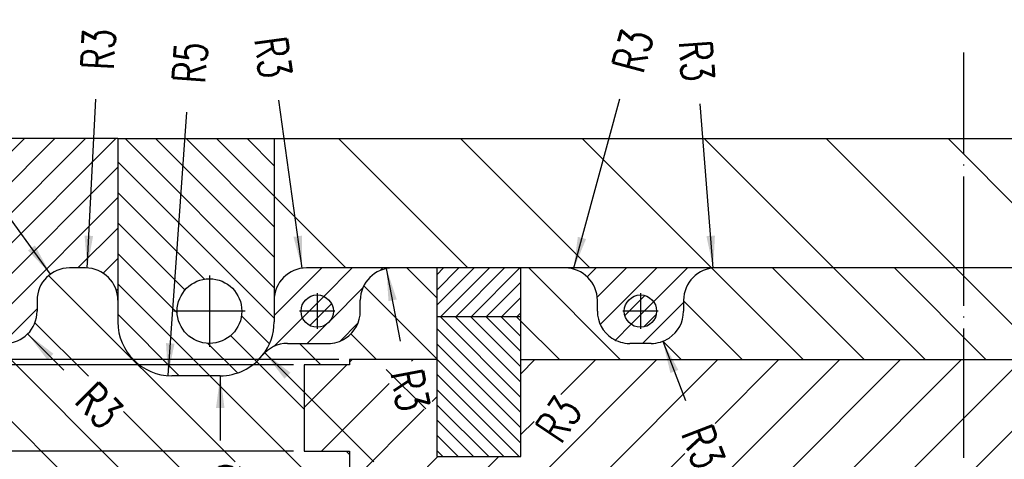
# Model space of a CAD drawing. Header units: inches. Extents: x 0 to 841, y 0 to 594.
# Tile 7 of 13: x 194 to 286, y 380 to 421. Entities that reach past the tile are written whole.
import ezdxf

# ---------------------------------------------------------------- set-up
doc = ezdxf.new("R2010")
doc.units = ezdxf.units.IN
doc.linetypes.add('DOT_CENTER', pattern=[14, 12, -1, 0, -1])
doc.linetypes.add('PHANTOM', pattern=[13, 10, -1, 0, -1, 0, -1])
doc.layers.add('1', color=7, linetype='Continuous')
doc.styles.add('CONVERTER_11', font='txt.shx', dxfattribs={"width": 0.63})
doc.styles.add('CONVERTER_15', font='txt.shx', dxfattribs={"width": 0.72})
doc.dimstyles.new('ME10_DIM_53', dxfattribs={"dimtxt": 3, "dimasz": 3, "dimexe": 2, "dimexo": 0, "dimgap": 2, "dimtad": 0, "dimdsep": 46, "dimtxsty": 'CONVERTER_15', "dimsah": 1, "dimcen": 0.09, "dimclrd": 2, "dimclre": 2, "dimclrt": 3, "dimadec": 0, "dimazin": 0, "dimtfac": 1, "dimtdec": 4, "dimtix": 1, "dimtmove": 0, "dimatfit": 3, "dimfxl": 1, "dimtolj": 1, "dimtzin": 0, "dimarcsym": 0})
doc.dimstyles.new('ME10_DIM_68', dxfattribs={"dimtxt": 3, "dimasz": 2.5, "dimexe": 2, "dimexo": 1, "dimgap": 1, "dimtad": 1, "dimdsep": 46, "dimtxsty": 'CONVERTER_11', "dimsah": 1, "dimcen": 0.09, "dimclrd": 3, "dimclre": 3, "dimclrt": 3, "dimadec": 0, "dimazin": 0, "dimtfac": 1, "dimtdec": 4, "dimtix": 1, "dimtmove": 0, "dimatfit": 3, "dimfxl": 1, "dimtolj": 1, "dimtzin": 0, "dimarcsym": 0})
doc.dimstyles.new('ME10_DIM_69', dxfattribs={"dimtxt": 3, "dimasz": 2.5, "dimexe": 2, "dimexo": 1, "dimgap": 1, "dimtad": 1, "dimdsep": 46, "dimtxsty": 'CONVERTER_11', "dimsah": 1, "dimcen": 0.09, "dimclrd": 3, "dimclre": 3, "dimclrt": 3, "dimadec": 0, "dimazin": 0, "dimtfac": 1, "dimtdec": 4, "dimtix": 1, "dimtmove": 0, "dimatfit": 3, "dimfxl": 1, "dimtolj": 1, "dimtzin": 0, "dimarcsym": 0})
doc.dimstyles.new('ME10_DIM_70', dxfattribs={"dimtxt": 3, "dimasz": 2.5, "dimexe": 2, "dimexo": 1, "dimgap": 1, "dimtad": 1, "dimdsep": 46, "dimtxsty": 'CONVERTER_11', "dimsah": 1, "dimcen": 0.09, "dimclrd": 3, "dimclre": 3, "dimclrt": 3, "dimadec": 0, "dimazin": 0, "dimtfac": 1, "dimtdec": 4, "dimtix": 1, "dimtmove": 0, "dimatfit": 3, "dimfxl": 1, "dimtolj": 1, "dimtzin": 0, "dimarcsym": 0})
pattern_1 = [(45, (0, 0), (-0.7071068, 0.7071068), [])]
pattern_2 = [(45, (0, 0), (-1.4142136, 1.4142136), [])]

# ---------------------------------------------------------------- blocks, each defined once
blk = doc.blocks.new('*D55')
at = {"layer": '1', "color": 2, "linetype": 'Continuous'}
for p, q in [((323.008, 393.192), (318.231, 393.192)), ((320.231, 393.192), (320.231, 379.01)), ((320.231, 368.47), (320.231, 323.692)), ((281.908, 323.692), (322.231, 323.692))]:
    blk.add_line(p, q, dxfattribs=at)
at = {"layer": '1', "color": 2}
for points in [[(320.626, 390.192), (319.836, 390.192), (320.231, 393.192)], [(319.836, 326.692), (320.626, 326.692), (320.231, 323.692)]]:
    blk.add_solid(points, dxfattribs=at)
at = {"layer": '1', "color": 3, "insert": (321.731, 370.47), "char_height": 3, "attachment_point": 7, "rotation": 90, "line_spacing_factor": 0.60024, "style": 'CONVERTER_15'}
blk.add_mtext('69.5', dxfattribs=at)
blk = doc.blocks.new('*D70')
at = {"layer": '1', "color": 3, "linetype": 'Continuous'}
for p, q in [((219.708, 380.692), (97.707, 380.692)), ((99.707, 380.692), (99.707, 323.692)), ((280.908, 323.692), (97.707, 323.692))]:
    blk.add_line(p, q, dxfattribs=at)
at = {"layer": '1', "color": 3}
for points in [[(100.036, 378.192), (99.378, 378.192), (99.707, 380.692)], [(99.378, 326.192), (100.036, 326.192), (99.707, 323.692)]]:
    blk.add_solid(points, dxfattribs=at)
at = {"layer": '1', "color": 3, "insert": (98.707, 350.617), "char_height": 3, "attachment_point": 7, "rotation": 90, "line_spacing_factor": 0.60024, "style": 'CONVERTER_11'}
blk.add_mtext('57', dxfattribs=at)
blk = doc.blocks.new('*D71')
at = {"layer": '1', "color": 3, "linetype": 'Continuous'}
for p, q in [((219.708, 388.692), (88.174, 388.692)), ((90.174, 388.692), (90.174, 323.692)), ((280.908, 323.692), (88.174, 323.692))]:
    blk.add_line(p, q, dxfattribs=at)
at = {"layer": '1', "color": 3}
for points in [[(90.503, 386.192), (89.845, 386.192), (90.174, 388.692)], [(89.845, 326.192), (90.503, 326.192), (90.174, 323.692)]]:
    blk.add_solid(points, dxfattribs=at)
at = {"layer": '1', "color": 3, "insert": (89.174, 354.617), "char_height": 3, "attachment_point": 7, "rotation": 90, "line_spacing_factor": 0.60024, "style": 'CONVERTER_11'}
blk.add_mtext('65', dxfattribs=at)
blk = doc.blocks.new('*D72')
at = {"layer": '1', "color": 3, "linetype": 'Continuous'}
for p, q in [((223.908, 389.192), (78.775, 389.192)), ((80.775, 389.192), (80.775, 323.692)), ((128.908, 323.692), (78.775, 323.692))]:
    blk.add_line(p, q, dxfattribs=at)
at = {"layer": '1', "color": 3}
for points in [[(81.104, 386.692), (80.446, 386.692), (80.775, 389.192)], [(80.446, 326.192), (81.104, 326.192), (80.775, 323.692)]]:
    blk.add_solid(points, dxfattribs=at)
at = {"layer": '1', "color": 3, "insert": (79.775, 353.581), "char_height": 3, "attachment_point": 7, "rotation": 90, "line_spacing_factor": 0.60024, "style": 'CONVERTER_11'}
blk.add_mtext('65.5', dxfattribs=at)
blk = doc.blocks.new('*D77')
at = {"layer": '1', "color": 3, "linetype": 'Continuous'}
blk.add_line((253.982, 390.891), (256.082, 385.413), dxfattribs=at)
at = {"layer": '1', "color": 3}
blk.add_solid([(255.425, 388.231), (254.687, 387.949), (253.982, 390.891)], dxfattribs=at)
at = {"layer": '1', "color": 3, "insert": (255.655, 382.336), "char_height": 3, "attachment_point": 7, "rotation": 290.97831, "line_spacing_factor": 0.60024, "style": 'CONVERTER_15'}
blk.add_mtext('\\C3;R\\C3;3', dxfattribs=at)
blk = doc.blocks.new('*D78')
at = {"layer": '1', "color": 3, "insert": (244.54, 381.263), "char_height": 3, "attachment_point": 7, "rotation": 56.70831, "line_spacing_factor": 0.60024, "style": 'CONVERTER_15'}
blk.add_mtext('\\C3;R\\C3;3', dxfattribs=at)
blk = doc.blocks.new('*D79')
at = {"layer": '1', "color": 3, "linetype": 'Continuous'}
blk.add_line((258.667, 397.683), (257.438, 412.931), dxfattribs=at)
at = {"layer": '1', "color": 3}
blk.add_solid([(258.032, 400.641), (258.82, 400.705), (258.667, 397.683)], dxfattribs=at)
at = {"layer": '1', "color": 3, "insert": (255.469, 418.692), "char_height": 3, "attachment_point": 7, "rotation": 274.60663, "line_spacing_factor": 0.60024, "style": 'CONVERTER_15'}
blk.add_mtext('\\C3;R\\C3;3', dxfattribs=at)
blk = doc.blocks.new('*D80')
at = {"layer": '1', "color": 3, "linetype": 'Continuous'}
blk.add_line((245.694, 397.587), (249.989, 413.388), dxfattribs=at)
at = {"layer": '1', "color": 3}
blk.add_solid([(246.1, 400.586), (246.862, 400.379), (245.694, 397.587)], dxfattribs=at)
at = {"layer": '1', "color": 3, "insert": (252.149, 415.62), "char_height": 3, "attachment_point": 7, "rotation": 74.79649, "line_spacing_factor": 0.60024, "style": 'CONVERTER_15'}
blk.add_mtext('\\C3;R\\C3;3', dxfattribs=at)
blk = doc.blocks.new('*D81')
at = {"layer": '1', "color": 3, "linetype": 'Continuous'}
blk.add_line((229.645, 390.899), (228.335, 397.637), dxfattribs=at)
at = {"layer": '1', "color": 3}
blk.add_solid([(229.295, 394.768), (228.52, 394.617), (228.335, 397.637)], dxfattribs=at)
at = {"layer": '1', "color": 3, "insert": (228.691, 387.943), "char_height": 3, "attachment_point": 7, "rotation": 280.99913, "line_spacing_factor": 0.60024, "style": 'CONVERTER_15'}
blk.add_mtext('\\C3;R\\C3;3', dxfattribs=at)
blk = doc.blocks.new('*D82')
at = {"layer": '1', "color": 3, "linetype": 'Continuous'}
blk.add_line((227.152, 379.693), (217.031, 389.814), dxfattribs=at)
at = {"layer": '1', "color": 3}
blk.add_solid([(219.432, 387.972), (218.873, 387.413), (217.031, 389.814)], dxfattribs=at)
at = {"layer": '1', "color": 3, "insert": (228.015, 376.709), "char_height": 3, "attachment_point": 7, "rotation": 315, "line_spacing_factor": 0.60024, "style": 'CONVERTER_15'}
blk.add_mtext('\\C3;R\\C3;3', dxfattribs=at)
blk = doc.blocks.new('*D83')
at = {"layer": '1', "color": 3, "linetype": 'Continuous'}
blk.add_line((212.908, 387.692), (212.908, 381.694), dxfattribs=at)
at = {"layer": '1', "color": 3}
blk.add_solid([(213.303, 384.692), (212.513, 384.692), (212.908, 387.692)], dxfattribs=at)
at = {"layer": '1', "color": 3, "insert": (214.408, 375.794), "char_height": 3, "attachment_point": 7, "rotation": 90, "line_spacing_factor": 0.60024, "style": 'CONVERTER_15'}
blk.add_mtext('\\C3;R\\C3;5', dxfattribs=at)
blk = doc.blocks.new('*D84')
at = {"layer": '1', "color": 3, "linetype": 'Continuous'}
blk.add_line((220.5, 397.665), (218.36, 413.268), dxfattribs=at)
at = {"layer": '1', "color": 3}
blk.add_solid([(219.701, 400.583), (220.484, 400.69), (220.5, 397.665)], dxfattribs=at)
at = {"layer": '1', "color": 3, "insert": (216.072, 418.91), "char_height": 3, "attachment_point": 7, "rotation": 277.80921, "line_spacing_factor": 0.60024, "style": 'CONVERTER_15'}
blk.add_mtext('\\C3;R\\C3;3', dxfattribs=at)
blk = doc.blocks.new('*D85')
at = {"layer": '1', "color": 3, "linetype": 'Continuous'}
blk.add_line((209.785, 412.141), (208.055, 387.705), dxfattribs=at)
at = {"layer": '1', "color": 3}
blk.add_solid([(207.873, 390.725), (208.66, 390.669), (208.055, 387.705)], dxfattribs=at)
at = {"layer": '1', "color": 3, "insert": (211.473, 414.748), "char_height": 3, "attachment_point": 7, "rotation": 85.95041, "line_spacing_factor": 0.60024, "style": 'CONVERTER_15'}
blk.add_mtext('\\C3;R\\C3;5', dxfattribs=at)
blk = doc.blocks.new('*D86')
at = {"layer": '1', "color": 3, "linetype": 'Continuous'}
blk.add_line((200.561, 397.688), (201.361, 413.371), dxfattribs=at)
at = {"layer": '1', "color": 3}
blk.add_solid([(200.319, 400.705), (201.108, 400.664), (200.561, 397.688)], dxfattribs=at)
at = {"layer": '1', "color": 3, "insert": (202.997, 416.011), "char_height": 3, "attachment_point": 7, "rotation": 87.07985, "line_spacing_factor": 0.60024, "style": 'CONVERTER_15'}
blk.add_mtext('\\C3;R\\C3;3', dxfattribs=at)
blk = doc.blocks.new('*D87')
at = {"layer": '1', "color": 3, "linetype": 'Continuous'}
blk.add_line((197.149, 397.123), (185.991, 412.537), dxfattribs=at)
at = {"layer": '1', "color": 3}
blk.add_solid([(195.07, 399.321), (195.71, 399.784), (197.149, 397.123)], dxfattribs=at)
at = {"layer": '1', "color": 3, "insert": (181.317, 416.437), "char_height": 3, "attachment_point": 7, "rotation": 305.89716, "line_spacing_factor": 0.60024, "style": 'CONVERTER_15'}
blk.add_mtext('\\C3;R\\C3;3', dxfattribs=at)
blk = doc.blocks.new('*D88')
at = {"layer": '1', "color": 3, "linetype": 'Continuous'}
blk.add_line((195.029, 391.571), (198.401, 388.199), dxfattribs=at)
at = {"layer": '1', "color": 3}
blk.add_solid([(197.43, 389.729), (196.871, 389.17), (195.029, 391.571)], dxfattribs=at)
at = {"layer": '1', "color": 3, "insert": (199.264, 385.215), "char_height": 3, "attachment_point": 7, "rotation": 315, "line_spacing_factor": 0.60024, "style": 'CONVERTER_15'}
blk.add_mtext('\\C3;R\\C3;3', dxfattribs=at)
blk = doc.blocks.new('TOP__6', base_point=(444.49, 302.997))
at = {"layer": '1', "linetype": 'Continuous'}
h = blk.add_hatch(dxfattribs=at)
h.set_pattern_fill('_USER', color=1, scale=2, angle=45, pattern_type=0)
h.set_pattern_definition(pattern_2)
edge = h.paths.add_edge_path()
edge.add_line((192.908, 256.692), (190.908, 256.692))
edge.add_arc((190.908, 253.692), 3, 90, 180)
edge.add_line((187.908, 253.692), (187.908, 252.692))
edge.add_arc((184.908, 252.692), 3, 270, 360, ccw=False)
edge.add_line((184.908, 249.692), (157.708, 249.692))
edge.add_line((157.708, 249.692), (147.918, 249.692))
edge.add_arc((147.918, 252.692), 3, 180, 270, ccw=False)
edge.add_line((144.918, 252.692), (144.918, 297.192))
edge.add_arc((149.418, 297.192), 4.5, 90, 180, ccw=False)
edge.add_line((149.418, 301.692), (150.708, 301.692))
edge.add_arc((150.708, 305.692), 4, 270, 360)
edge.add_line((154.708, 305.692), (154.708, 323.692))
edge.add_line((154.708, 323.692), (154.708, 341.692))
edge.add_arc((150.708, 341.692), 4, 0, 90)
edge.add_line((150.708, 345.692), (149.418, 345.692))
edge.add_arc((149.418, 350.192), 4.5, 180, 270, ccw=False)
edge.add_line((144.918, 350.192), (144.918, 394.692))
edge.add_arc((147.918, 394.692), 3, 90, 180, ccw=False)
edge.add_line((147.918, 397.692), (157.708, 397.692))
edge.add_line((157.708, 397.692), (184.908, 397.692))
edge.add_arc((184.908, 394.692), 3, 0, 90, ccw=False)
edge.add_line((187.908, 394.692), (187.908, 393.692))
edge.add_arc((190.908, 393.692), 3, 180, 270)
edge.add_line((190.908, 390.692), (192.908, 390.692))
edge.add_arc((192.908, 393.692), 3, 270, 360)
edge.add_line((195.908, 393.692), (195.908, 394.692))
edge.add_arc((198.908, 394.692), 3, 90, 180, ccw=False)
edge.add_line((198.908, 397.692), (200.408, 397.692))
edge.add_arc((200.408, 394.692), 3, 0, 90, ccw=False)
edge.add_line((203.408, 394.692), (203.408, 409.692))
edge.add_line((203.408, 409.692), (144.708, 409.692))
edge.add_arc((144.708, 405.692), 4, 90, 180)
edge.add_line((140.708, 405.692), (140.708, 344.692))
edge.add_arc((144.708, 344.692), 4, 180, 270)
edge.add_line((144.708, 340.692), (145.208, 340.692))
edge.add_arc((145.208, 336.192), 4.5, 0, 90, ccw=False)
edge.add_line((149.708, 336.192), (149.708, 323.692))
edge.add_line((149.708, 323.692), (149.708, 311.442))
edge.add_arc((144.958, 311.442), 4.75, 270, 360, ccw=False)
edge.add_line((144.958, 306.692), (144.458, 306.692))
edge.add_arc((144.458, 302.942), 3.75, 90, 180)
edge.add_line((140.708, 302.942), (140.708, 241.692))
edge.add_arc((144.708, 241.692), 4, 180, 270)
edge.add_line((144.708, 237.692), (203.408, 237.692))
edge.add_line((203.408, 237.692), (203.408, 252.692))
edge.add_arc((200.408, 252.692), 3, 270, 360, ccw=False)
edge.add_line((200.408, 249.692), (198.908, 249.692))
edge.add_arc((198.908, 252.692), 3, 180, 270, ccw=False)
edge.add_line((195.908, 252.692), (195.908, 253.692))
edge.add_arc((192.908, 253.692), 3, 0, 90)
edge = h.paths.add_edge_path(flags=16)
edge.add_arc((191.908, 253.692), 1.5, 0, 360)
edge = h.paths.add_edge_path(flags=16)
edge.add_arc((191.908, 393.692), 1.5, 0, 360)
h = blk.add_hatch(dxfattribs=at)
h.set_pattern_fill('_USER', color=1, scale=2, angle=-45, pattern_type=0)
h.set_pattern_definition([(-45, (0, 0), (1.4142136, 1.4142136), [])])
edge = h.paths.add_edge_path()
edge.add_line((217.908, 409.692), (217.908, 394.692))
edge.add_line((217.908, 394.692), (217.908, 392.692))
edge.add_arc((212.908, 392.692), 5, 321.31781, 360, ccw=False)
edge.add_arc((212.908, 392.692), 5, 270, 321.31781, ccw=False)
edge.add_line((212.908, 387.692), (208.408, 387.692))
edge.add_arc((208.408, 392.692), 5, 180, 270, ccw=False)
edge.add_line((203.408, 392.692), (203.408, 394.692))
edge.add_line((203.408, 394.692), (203.408, 409.692))
edge.add_line((203.408, 409.692), (217.908, 409.692))
edge = h.paths.add_edge_path(flags=16)
edge.add_arc((211.908, 393.692), 3, 0, 360)
h = blk.add_hatch(dxfattribs=at)
h.set_pattern_fill('_USER', color=1, scale=8, angle=-45, pattern_type=0)
h.set_pattern_definition([(-45, (0, 0), (5.65685, 5.65685), [])])
edge = h.paths.add_edge_path()
edge.add_line((217.908, 409.692), (217.908, 394.692))
edge.add_arc((220.908, 394.692), 3, 90, 180, ccw=False)
edge.add_line((220.908, 397.692), (228.908, 397.692))
edge.add_line((228.908, 397.692), (233.008, 397.692))
edge.add_line((233.008, 397.692), (240.808, 397.692))
edge.add_line((240.808, 397.692), (244.908, 397.692))
edge.add_line((244.908, 397.692), (258.908, 397.692))
edge.add_line((258.908, 397.692), (304.908, 397.692))
edge.add_line((304.908, 397.692), (318.908, 397.692))
edge.add_line((318.908, 397.692), (323.008, 397.692))
edge.add_line((323.008, 397.692), (330.808, 397.692))
edge.add_line((330.808, 397.692), (334.908, 397.692))
edge.add_line((334.908, 397.692), (342.908, 397.692))
edge.add_arc((342.908, 394.692), 3, 0, 90, ccw=False)
edge.add_line((345.908, 394.692), (345.908, 409.692))
edge.add_line((345.908, 409.692), (217.908, 409.692))
h = blk.add_hatch(dxfattribs=at)
h.set_pattern_fill('_USER', color=1, scale=4, angle=-45, pattern_type=0)
h.set_pattern_definition([(-45, (0, 0), (2.828427, 2.828427), [])])
edge = h.paths.add_edge_path()
edge.add_line((192.908, 390.692), (190.908, 390.692))
edge.add_arc((190.908, 393.692), 3, 180, 270, ccw=False)
edge.add_line((187.908, 393.692), (187.908, 253.692))
edge.add_arc((190.908, 253.692), 3, 90, 180, ccw=False)
edge.add_line((190.908, 256.692), (192.908, 256.692))
edge.add_arc((192.908, 253.692), 3, 0, 90, ccw=False)
edge.add_line((195.908, 253.692), (195.908, 252.692))
edge.add_arc((198.908, 252.692), 3, 180, 270)
edge.add_line((198.908, 249.692), (200.408, 249.692))
edge.add_arc((200.408, 252.692), 3, 270, 360)
edge.add_line((203.408, 252.692), (203.408, 254.692))
edge.add_arc((208.408, 254.692), 5, 90, 180, ccw=False)
edge.add_line((208.408, 259.692), (212.908, 259.692))
edge.add_arc((212.908, 254.692), 5, 38.68219, 90, ccw=False)
edge.add_arc((219.153, 259.692), 3, 218.68219, 270)
edge.add_line((219.153, 256.692), (222.728, 256.692))
edge.add_line((222.728, 256.692), (222.908, 256.692))
edge.add_arc((222.908, 253.692), 3, 56.89777, 90, ccw=False)
edge.add_arc((222.908, 253.692), 3, 0, 56.89777, ccw=False)
edge.add_line((225.908, 253.692), (225.908, 252.692))
edge.add_arc((228.908, 252.692), 3, 180, 270)
edge.add_line((228.908, 249.692), (233.008, 249.692))
edge.add_line((233.008, 249.692), (233.008, 254.192))
edge.add_line((233.008, 254.192), (233.008, 258.192))
edge.add_line((233.008, 258.192), (224.908, 258.192))
edge.add_line((224.908, 258.192), (224.908, 258.692))
edge.add_line((224.908, 258.692), (220.708, 258.692))
edge.add_line((220.708, 258.692), (220.708, 266.692))
edge.add_line((220.708, 266.692), (224.908, 266.692))
edge.add_line((224.908, 266.692), (224.908, 281.36))
edge.add_arc((281.908, 323.692), 71, 196.14452, 216.60006, ccw=False)
edge.add_line((213.708, 303.95), (213.708, 344.992))
edge.add_line((213.708, 344.992), (209.508, 344.992))
edge.add_line((209.508, 344.992), (209.508, 352.992))
edge.add_line((209.508, 352.992), (213.708, 352.992))
edge.add_line((213.708, 352.992), (213.708, 354.897))
edge.add_arc((281.908, 323.692), 75, 139.4642, 155.41339, ccw=False)
edge.add_line((224.908, 372.437), (224.908, 380.692))
edge.add_line((224.908, 380.692), (220.708, 380.692))
edge.add_line((220.708, 380.692), (220.708, 388.692))
edge.add_line((220.708, 388.692), (224.908, 388.692))
edge.add_line((224.908, 388.692), (224.908, 389.192))
edge.add_line((224.908, 389.192), (233.008, 389.192))
edge.add_line((233.008, 389.192), (233.008, 393.192))
edge.add_line((233.008, 393.192), (233.008, 397.692))
edge.add_line((233.008, 397.692), (228.908, 397.692))
edge.add_arc((228.908, 394.692), 3, 90, 180)
edge.add_line((225.908, 394.692), (225.908, 393.692))
edge.add_arc((222.908, 393.692), 3, 303.10223, 360, ccw=False)
edge.add_arc((222.908, 393.692), 3, 270, 303.10223, ccw=False)
edge.add_line((222.908, 390.692), (222.728, 390.692))
edge.add_line((222.728, 390.692), (219.153, 390.692))
edge.add_arc((219.153, 387.692), 3, 90, 141.31781)
edge.add_arc((212.908, 392.692), 5, 270, 321.31781, ccw=False)
edge.add_line((212.908, 387.692), (208.408, 387.692))
edge.add_arc((208.408, 392.692), 5, 180, 270, ccw=False)
edge.add_line((203.408, 392.692), (203.408, 394.692))
edge.add_arc((200.408, 394.692), 3, 0, 90)
edge.add_line((200.408, 397.692), (198.908, 397.692))
edge.add_arc((198.908, 394.692), 3, 90, 180)
edge.add_line((195.908, 394.692), (195.908, 393.692))
edge.add_arc((192.908, 393.692), 3, 270, 360, ccw=False)
h.paths.add_polyline_path([(201.796, 363.195), (208.818, 359.8), (210.385, 363.041), (203.363, 366.436)], flags=16)
h.paths.add_polyline_path([(209.768, 284.36), (216.034, 287.846), (214.284, 290.992), (208.018, 287.506)], flags=16)
h.paths.add_polyline_path([(198.543, 385.512), (201.809, 382.245), (204.355, 384.791), (201.088, 388.057)], flags=16)
h.paths.add_polyline_path([(214.708, 375.074), (214.708, 379.694), (211.108, 379.694), (211.108, 375.074)], flags=16)
h.paths.add_polyline_path([(227.294, 377.006), (230.561, 373.739), (233.106, 376.285), (229.839, 379.551)], flags=16)
h.paths.add_polyline_path([(228.26, 388.593), (229.141, 384.058), (232.675, 384.744), (231.793, 389.28)], flags=16)
h.paths.add_polyline_path([(196.95, 337.346), (202.672, 337.346), (202.672, 340.946), (196.95, 340.946)], flags=16)
h.paths.add_polyline_path([(198.726, 314.255), (204.449, 314.255), (204.449, 317.855), (198.726, 317.855)], flags=16)
h = blk.add_hatch(dxfattribs=at)
h.set_pattern_fill('_USER', color=1, scale=2, angle=45, pattern_type=0)
h.set_pattern_definition(pattern_2)
edge = h.paths.add_edge_path()
edge.add_line((217.908, 394.692), (217.908, 392.692))
edge.add_arc((212.908, 392.692), 5, 321.31781, 360, ccw=False)
edge.add_arc((219.153, 387.692), 3, 90, 141.31781, ccw=False)
edge.add_line((219.153, 390.692), (222.728, 390.692))
edge.add_line((222.728, 390.692), (222.908, 390.692))
edge.add_arc((222.908, 393.692), 3, 270, 303.10223)
edge.add_arc((222.908, 393.692), 3, 303.10223, 360)
edge.add_line((225.908, 393.692), (225.908, 394.692))
edge.add_arc((228.908, 394.692), 3, 90, 180, ccw=False)
edge.add_line((228.908, 397.692), (220.908, 397.692))
edge.add_arc((220.908, 394.692), 3, 90, 180)
edge = h.paths.add_edge_path(flags=16)
edge.add_arc((221.908, 393.692), 1.5, 0, 360)
h = blk.add_hatch(dxfattribs=at)
h.set_pattern_fill('_USER', color=1, angle=45, pattern_type=0)
h.set_pattern_definition(pattern_1)
h.paths.add_polyline_path([(240.808, 397.692), (233.008, 397.692), (233.008, 393.192), (240.808, 393.192)])
h = blk.add_hatch(dxfattribs=at)
h.set_pattern_fill('_USER', color=1, scale=4, angle=315, pattern_type=0)
h.set_pattern_definition([(315, (0, 0), (2.828427, 2.828427), [])])
edge = h.paths.add_edge_path()
edge.add_line((304.908, 397.692), (258.908, 397.692))
edge.add_arc((258.908, 394.692), 3, 90, 180)
edge.add_line((255.908, 394.692), (255.908, 393.692))
edge.add_arc((252.908, 393.692), 3, 303.55731, 360, ccw=False)
edge.add_arc((252.908, 393.692), 3, 270, 303.55731, ccw=False)
edge.add_line((252.908, 390.692), (250.908, 390.692))
edge.add_arc((250.908, 393.692), 3, 236.44269, 270, ccw=False)
edge.add_arc((250.908, 393.692), 3, 180, 236.44269, ccw=False)
edge.add_line((247.908, 393.692), (247.908, 394.692))
edge.add_arc((244.908, 394.692), 3, 0, 90)
edge.add_line((244.908, 397.692), (240.808, 397.692))
edge.add_line((240.808, 397.692), (240.808, 393.192))
edge.add_line((240.808, 393.192), (240.808, 389.192))
edge.add_line((240.808, 389.192), (323.008, 389.192))
edge.add_line((323.008, 389.192), (323.008, 393.192))
edge.add_line((323.008, 393.192), (323.008, 397.692))
edge.add_line((323.008, 397.692), (318.908, 397.692))
edge.add_arc((318.908, 394.692), 3, 90, 180)
edge.add_line((315.908, 394.692), (315.908, 393.692))
edge.add_arc((312.908, 393.692), 3, 303.55731, 360, ccw=False)
edge.add_arc((312.908, 393.692), 3, 270, 303.55731, ccw=False)
edge.add_line((312.908, 390.692), (310.908, 390.692))
edge.add_arc((310.908, 393.692), 3, 236.44269, 270, ccw=False)
edge.add_arc((310.908, 393.692), 3, 180, 236.44269, ccw=False)
edge.add_line((307.908, 393.692), (307.908, 394.692))
edge.add_arc((304.908, 394.692), 3, 0, 90)
h = blk.add_hatch(dxfattribs=at)
h.set_pattern_fill('_USER', color=1, scale=2, angle=45, pattern_type=0)
h.set_pattern_definition(pattern_2)
edge = h.paths.add_edge_path()
edge.add_arc((258.908, 394.692), 3, 90, 180)
edge.add_line((255.908, 394.692), (255.908, 393.692))
edge.add_arc((252.908, 393.692), 3, 303.55731, 360, ccw=False)
edge.add_arc((252.908, 393.692), 3, 270, 303.55731, ccw=False)
edge.add_line((252.908, 390.692), (250.908, 390.692))
edge.add_arc((250.908, 393.692), 3, 236.44269, 270, ccw=False)
edge.add_arc((250.908, 393.692), 3, 180, 236.44269, ccw=False)
edge.add_line((247.908, 393.692), (247.908, 394.692))
edge.add_arc((244.908, 394.692), 3, 0, 90)
edge.add_line((244.908, 397.692), (258.908, 397.692))
edge = h.paths.add_edge_path(flags=16)
edge.add_arc((251.908, 393.692), 1.5, 0, 360)
h = blk.add_hatch(dxfattribs=at)
h.set_pattern_fill('_USER', color=1, angle=45, pattern_type=0)
h.set_pattern_definition(pattern_1)
edge = h.paths.add_edge_path()
edge.add_arc((221.908, 393.692), 1.5, 0, 360)
h = blk.add_hatch(dxfattribs=at)
h.set_pattern_fill('_USER', color=1, angle=45, pattern_type=0)
h.set_pattern_definition(pattern_1)
edge = h.paths.add_edge_path()
edge.add_arc((251.908, 393.692), 1.5, 0, 360)
h = blk.add_hatch(dxfattribs=at)
h.set_pattern_fill('_USER', color=1, angle=-45, pattern_type=0)
h.set_pattern_definition([(-45, (0, 0), (0.7071068, 0.7071068), [])])
h.paths.add_polyline_path([(240.808, 389.192), (240.808, 380.192), (233.008, 380.192), (233.008, 389.192), (233.008, 393.192), (240.808, 393.192)])
h = blk.add_hatch(dxfattribs=at)
h.set_pattern_fill('_USER', color=1, scale=4, angle=45, pattern_type=0)
h.set_pattern_definition([(45, (0, 0), (-2.828427, 2.828427), [])])
edge = h.paths.add_edge_path()
edge.add_line((323.008, 380.192), (330.808, 380.192))
edge.add_line((330.808, 380.192), (330.808, 389.192))
edge.add_line((330.808, 389.192), (338.908, 389.192))
edge.add_line((338.908, 389.192), (338.908, 388.692))
edge.add_line((338.908, 388.692), (343.108, 388.692))
edge.add_line((343.108, 388.692), (343.108, 380.692))
edge.add_line((343.108, 380.692), (338.908, 380.692))
edge.add_line((338.908, 380.692), (338.908, 372.437))
edge.add_arc((281.908, 323.692), 75, 24.58661, 40.5358, ccw=False)
edge.add_line((350.108, 354.897), (350.108, 344.992))
edge.add_line((350.108, 344.992), (354.308, 344.992))
edge.add_line((354.308, 344.992), (354.308, 336.992))
edge.add_line((354.308, 336.992), (350.108, 336.992))
edge.add_line((350.108, 336.992), (350.108, 303.95))
edge.add_arc((281.908, 323.692), 71, 323.39994, 343.85548, ccw=False)
edge.add_line((338.908, 281.36), (338.908, 266.692))
edge.add_line((338.908, 266.692), (343.108, 266.692))
edge.add_line((343.108, 266.692), (343.108, 258.692))
edge.add_line((343.108, 258.692), (338.908, 258.692))
edge.add_line((338.908, 258.692), (338.908, 258.192))
edge.add_line((338.908, 258.192), (330.808, 258.192))
edge.add_line((330.808, 258.192), (330.808, 267.192))
edge.add_line((330.808, 267.192), (323.008, 267.192))
edge.add_line((323.008, 267.192), (323.008, 258.192))
edge.add_line((323.008, 258.192), (240.808, 258.192))
edge.add_line((240.808, 258.192), (240.808, 267.192))
edge.add_line((240.808, 267.192), (233.008, 267.192))
edge.add_line((233.008, 267.192), (233.008, 258.192))
edge.add_line((233.008, 258.192), (224.908, 258.192))
edge.add_line((224.908, 258.192), (224.908, 258.692))
edge.add_line((224.908, 258.692), (220.708, 258.692))
edge.add_line((220.708, 258.692), (220.708, 266.692))
edge.add_line((220.708, 266.692), (224.908, 266.692))
edge.add_line((224.908, 266.692), (224.908, 281.36))
edge.add_arc((281.908, 323.692), 71, 196.14452, 216.60006, ccw=False)
edge.add_line((213.708, 303.95), (213.708, 344.992))
edge.add_line((213.708, 344.992), (209.508, 344.992))
edge.add_line((209.508, 344.992), (209.508, 352.992))
edge.add_line((209.508, 352.992), (213.708, 352.992))
edge.add_line((213.708, 352.992), (213.708, 354.897))
edge.add_arc((281.908, 323.692), 75, 139.4642, 155.41339, ccw=False)
edge.add_line((224.908, 372.437), (224.908, 380.692))
edge.add_line((224.908, 380.692), (220.708, 380.692))
edge.add_line((220.708, 380.692), (220.708, 388.692))
edge.add_line((220.708, 388.692), (224.908, 388.692))
edge.add_line((224.908, 388.692), (224.908, 389.192))
edge.add_line((224.908, 389.192), (233.008, 389.192))
edge.add_line((233.008, 389.192), (233.008, 380.192))
edge.add_line((233.008, 380.192), (240.808, 380.192))
edge.add_line((240.808, 380.192), (240.808, 389.192))
edge.add_line((240.808, 389.192), (323.008, 389.192))
edge.add_line((323.008, 389.192), (323.008, 380.192))
h.paths.add_polyline_path([(248.761, 345.516), (253.854, 345.516), (253.854, 349.116), (248.761, 349.116)], flags=16)
h.paths.add_polyline_path([(258.09, 296.571), (266.407, 306.422), (263.657, 308.744), (255.339, 298.894)], flags=16)
h.paths.add_polyline_path([(332.081, 347.263), (337.173, 347.263), (337.173, 350.863), (332.081, 350.863)], flags=16)
h.paths.add_polyline_path([(232.207, 353.896), (235.357, 353.896), (235.357, 357.496), (232.207, 357.496)], flags=16)
h.paths.add_polyline_path([(327.886, 353.738), (331.036, 353.738), (331.036, 357.338), (327.886, 357.338)], flags=16)
h.paths.add_polyline_path([(255.118, 382.901), (256.772, 378.587), (260.133, 379.876), (258.479, 384.19)], flags=16)
h.paths.add_polyline_path([(244.396, 380.496), (246.932, 384.358), (243.923, 386.334), (241.387, 382.473)], flags=16)
h.paths.add_polyline_path([(228.26, 388.593), (229.141, 384.058), (232.675, 384.744), (231.793, 389.28)], flags=16)
h.paths.add_polyline_path([(227.294, 377.006), (230.561, 373.739), (233.106, 376.285), (229.839, 379.551)], flags=16)
h.paths.add_polyline_path([(249.624, 271.491), (254.724, 271.491), (254.724, 275.091), (249.624, 275.091)], flags=16)
h.paths.add_polyline_path([(307.267, 271.349), (312.367, 271.349), (312.367, 274.949), (307.267, 274.949)], flags=16)
h.paths.add_polyline_path([(243.026, 276.736), (249.566, 276.736), (249.566, 280.336), (243.026, 280.336)], flags=16)
h.paths.add_polyline_path([(313.132, 276.736), (319.672, 276.736), (319.672, 280.336), (313.132, 280.336)], flags=16)
h.paths.add_polyline_path([(322.031, 370.47), (322.031, 377.01), (318.431, 377.01), (318.431, 370.47)], flags=16)
h.paths.add_polyline_path([(321.912, 264.982), (321.912, 271.522), (318.312, 271.522), (318.312, 264.982)], flags=16)
at = {"color": 7, "linetype": 'Continuous'}
for p, q in [((203.408, 409.692), (217.908, 409.692)), ((203.408, 409.692), (203.408, 394.692)), ((217.908, 409.692), (217.908, 394.692)), ((200.408, 397.692), (198.908, 397.692)), ((228.908, 397.692), (220.908, 397.692)), ((228.908, 397.692), (220.908, 397.692)), ((233.008, 397.692), (228.908, 397.692)), ((240.808, 397.692), (233.008, 397.692)), ((244.908, 397.692), (240.808, 397.692)), ((258.908, 397.692), (244.908, 397.692)), ((258.908, 397.692), (244.908, 397.692)), ((304.908, 397.692), (258.908, 397.692)), ((195.908, 394.692), (195.908, 393.692)), ((225.908, 393.692), (225.908, 394.692)), ((247.908, 393.692), (247.908, 394.692)), ((255.908, 394.692), (255.908, 393.692)), ((219.153, 390.692), (222.728, 390.692)), ((222.728, 390.692), (222.908, 390.692)), ((252.908, 390.692), (250.908, 390.692)), ((212.908, 387.692), (208.408, 387.692))]:
    blk.add_line(p, q, dxfattribs=at)
for centre, radius in [((211.908, 393.692), 3), ((221.908, 393.692), 1.5), ((251.908, 393.692), 1.5)]:
    blk.add_circle(centre, radius, dxfattribs=at)
for centre, radius, start, end in [((198.908, 394.692), 3, 90, 180), ((200.408, 394.692), 3, 0, 90), ((220.908, 394.692), 3, 90, 180), ((220.908, 394.692), 3, 90, 180), ((228.908, 394.692), 3, 90, 180), ((244.908, 394.692), 3, 0, 90), ((258.908, 394.692), 3, 90, 180), ((192.908, 393.692), 3, 270, 0), ((222.908, 393.692), 3, 303.10223, 0), ((250.908, 393.692), 3, 180, 236.44269), ((252.908, 393.692), 3, 303.55731, 0), ((208.408, 392.692), 5, 180, 270), ((212.908, 392.692), 5, 321.31781, 0), ((212.908, 392.692), 5, 321.31781, 0), ((222.908, 393.692), 3, 270, 303.10223), ((250.908, 393.692), 3, 236.44269, 270), ((252.908, 393.692), 3, 270, 303.55731), ((219.153, 387.692), 3, 90, 141.31781), ((212.908, 392.692), 5, 270, 321.31781)]:
    blk.add_arc(centre, radius, start, end, dxfattribs=at)
at = {"layer": '1', "color": 1, "linetype": 'DOT_CENTER'}
blk.add_line((281.908, 323.692), (281.908, 417.692), dxfattribs=at)
at = {"layer": '1', "color": 7, "linetype": 'Continuous'}
for p, q in [((203.408, 409.692), (144.708, 409.692)), ((217.908, 409.692), (345.908, 409.692)), ((233.008, 397.692), (233.008, 393.192)), ((240.808, 393.192), (240.808, 397.692)), ((203.408, 394.692), (203.408, 392.692)), ((217.908, 394.692), (217.908, 392.692)), ((233.008, 393.192), (240.808, 393.192)), ((233.008, 393.192), (233.008, 389.192)), ((240.808, 389.192), (240.808, 393.192)), ((233.008, 389.192), (233.008, 380.192)), ((240.808, 380.192), (240.808, 389.192)), ((233.008, 380.192), (240.808, 380.192))]:
    blk.add_line(p, q, dxfattribs=at)
at = {"layer": '1', "color": 2, "linetype": 'PHANTOM'}
for p, q in [((211.908, 396.992), (211.908, 390.392)), ((221.908, 395.342), (221.908, 392.042)), ((251.908, 395.342), (251.908, 392.042)), ((215.208, 393.692), (208.608, 393.692)), ((223.558, 393.692), (220.258, 393.692)), ((253.558, 393.692), (250.258, 393.692))]:
    blk.add_line(p, q, dxfattribs=at)
at = {"layer": '1', "color": 1, "linetype": 'Continuous'}
for p, q in [((224.908, 388.692), (220.708, 388.692)), ((220.708, 388.692), (220.708, 380.692)), ((233.008, 389.192), (224.908, 389.192)), ((224.908, 389.192), (224.908, 388.692)), ((240.808, 389.192), (323.008, 389.192)), ((220.708, 380.692), (224.908, 380.692)), ((224.908, 380.692), (224.908, 372.437))]:
    blk.add_line(p, q, dxfattribs=at)
at = {"layer": '1'}
for name in ['*D86', '*D80', '*D85', '*D84', '*D87', '*D79', '*D81', '*D88', '*D77', '*D82', '*D83', '*D78']:
    blk.add_blockref(name, (0, 0), dxfattribs=at)
for base, p1, p2, dimstyle, picture, middle in [((320.231, 393.192), (281.908, 323.692), (323.008, 393.192), 'ME10_DIM_53', '*D55', (320.231, 373.74)), ((80.775, 389.192), (129.908, 323.692), (224.908, 389.192), 'ME10_DIM_70', '*D72', (78.275, 356.442)), ((90.174, 388.692), (281.908, 323.692), (220.708, 388.692), 'ME10_DIM_69', '*D71', (87.674, 356.192)), ((99.707, 380.692), (281.908, 323.692), (220.708, 380.692), 'ME10_DIM_68', '*D70', (97.207, 352.192))]:
    dim = blk.add_linear_dim(base=base, p1=p1, p2=p2, angle=90, dimstyle=dimstyle, dxfattribs=at)
    dim.commit()
    dim.dimension.update_dxf_attribs({"geometry": picture, "text_midpoint": middle, "text_rotation": 90})
blk = doc.blocks.new('2__7', base_point=(444.49, 302.997))
blk.add_blockref('TOP__6', (444.49, 302.997))
blk = doc.blocks.new('N2494-90111-1__8', base_point=(444.49, 302.997))
at = {"layer": '1'}
blk.add_blockref('2__7', (444.49, 302.997), dxfattribs=at)

msp = doc.modelspace()

# ---------------------------------------------------------------- block references
msp.add_blockref('N2494-90111-1__8', (444.49, 302.997))

doc.saveas('drawing.dxf')
